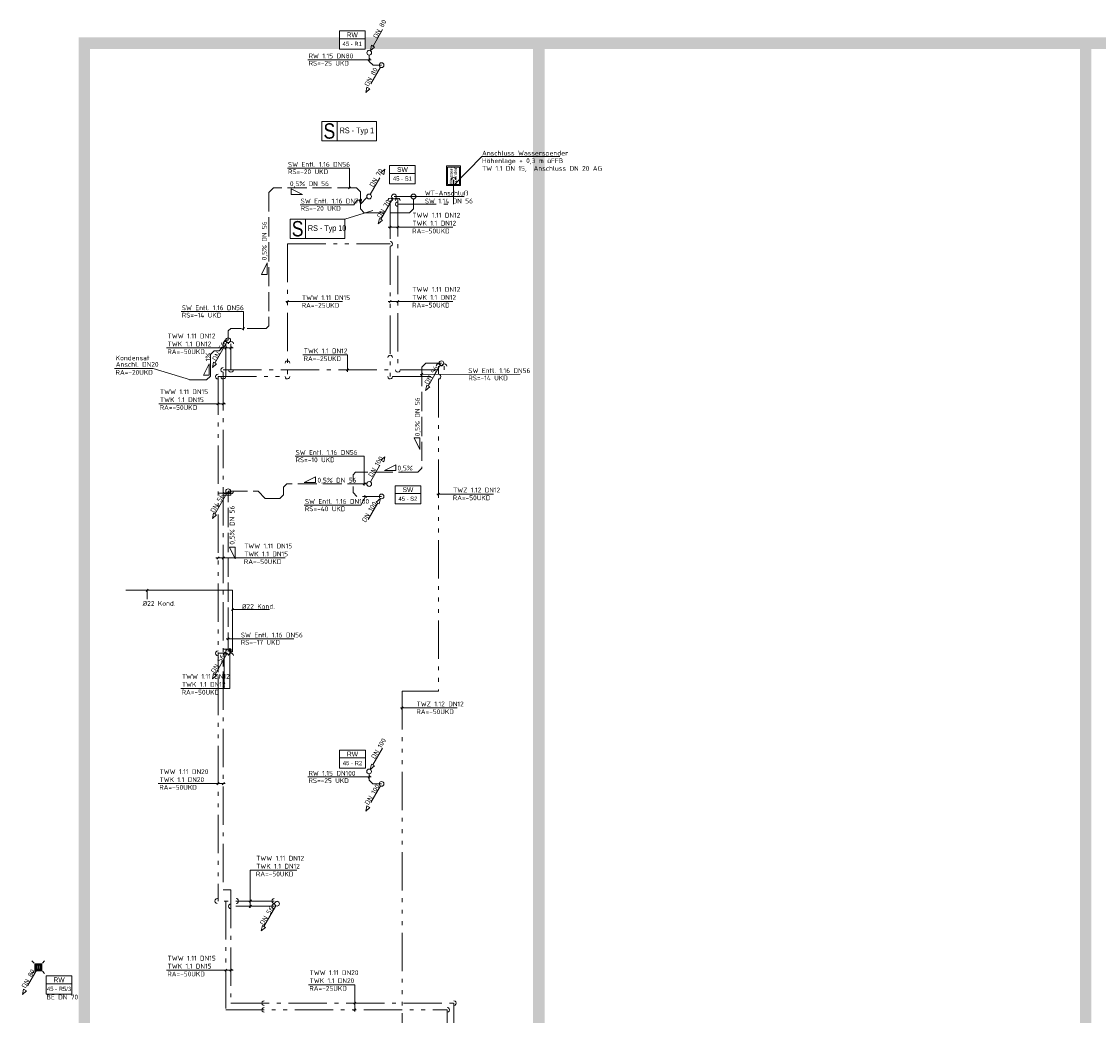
# Model space of a CAD drawing. Header units: metres. Extents: x -5 to 278, y -19 to 180.
# Tile 2 of 59: x 21 to 49, y 31 to 57. Entities that reach past the tile are written whole.
import ezdxf
from ezdxf.enums import TextEntityAlignment as Align

# ---------------------------------------------------------------- set-up
doc = ezdxf.new("R2010")
doc.units = ezdxf.units.M
doc.header["$LTSCALE"] = 0.1
for name, pattern in [('_PGMM_Ge_2Pkt', [16, 10, -2, 0, -2, 0, -2]), ('_PGMM_Ge_3Pkt', [18, 10, -2, 0, -2, 0, -2, 0, -2]), ('_PGMM_Ge_Ku', [6.5, 5, -1.5]), ('_PGMM_Ge_Pkt', [14, 10, -2, 0, -2])]:
    doc.linetypes.add(name, pattern=pattern)
doc.layers.get('0').update_dxf_attribs({"linetype": 'CONTINUOUS', "lineweight": 20})
for name, color, linetype, lineweight in [('A_TWW Bereiter_6', 4, 'CONTINUOUS', 20), ('S_Ablauf', 250, 'CONTINUOUS', 20), ('S_Fallstrangentlüftung', 24, '_PGMM_Ge_Ku', 20), ('S_Fallstrangentlüftung TXT', 24, 'CONTINUOUS', 20), ('S_Kaltwasser', 90, '_PGMM_Ge_Pkt', 20), ('S_Kondensat', 23, 'CONTINUOUS', 20), ('S_Kondensat TXT', 23, 'CONTINUOUS', 20), ('S_Regenwasser', 162, '_PGMM_Ge_Ku', 20), ('S_Regenwasser TXT', 162, 'CONTINUOUS', 20), ('S_Schmutzwasser', 34, 'CONTINUOUS', 20), ('S_Schmutzwasser TXT', 34, 'CONTINUOUS', 20), ('S_Stempel Schott', 125, 'CONTINUOUS', 20), ('S_TXT Strang RW', 140, 'CONTINUOUS', 20), ('S_TXT Strang SW', 30, 'CONTINUOUS', 20), ('S_TXT_W+K+Z', 125, 'CONTINUOUS', 20), ('S_Warmwasser', 10, '_PGMM_Ge_2Pkt', 20), ('S_Wasserspender', 210, 'CONTINUOUS', 20), ('S_Zirkulation', 21, '_PGMM_Ge_3Pkt', 20)]:
    doc.layers.add(name, color=color, linetype=linetype, lineweight=lineweight)
doc.styles.add('ACS_ISOCT', font='ISOCT')
doc.styles.add('Arial', font='arial.ttf')
doc.styles.add('ARIAL_NARROW', font='ARIALN.TTF')
doc.styles.get("Standard").update_dxf_attribs({"font": 'isocp.shx', "height": 0.001})

# ---------------------------------------------------------------- blocks, each defined once
blk = doc.blocks.new('Wasserspender')
at = {"color": 0, "linetype": 'ByBlock'}
for points in [[(0, -0.36), (0.515, -0.36), (0.515, 0), (0, 0)], [(0.031, -0.022), (0.484, -0.022), (0.484, -0.338), (0.031, -0.338)]]:
    blk.add_lwpolyline(points, close=True, dxfattribs=at)
at = {"color": 0, "linetype": 'ByBlock', "insert": (0.038, -0.077), "char_height": 0.085, "attachment_point": 1, "rotation": 360, "line_spacing_factor": 0.78, "style": 'Arial'}
blk.add_mtext('Wasser-\\Pspender', dxfattribs=at)
blk = doc.blocks.new('Ablauf')
at = {"color": 0, "linetype": 'ByBlock'}
for p, q in [((-0.105, 0.105), (-0.165, 0.165)), ((-0.09, 0.09), (0.09, 0.09)), ((-0.09, -0.09), (-0.09, 0.09)), ((0.075, 0.075), (-0.075, 0.075)), ((-0.075, 0.075), (-0.075, -0.075)), ((-0.045, 0.075), (-0.045, -0.075)), ((-0.015, -0.075), (-0.015, 0.075)), ((0.015, 0.075), (0.015, -0.075)), ((0.045, -0.075), (0.045, 0.075)), ((0.075, -0.075), (0.075, 0.075)), ((0.09, 0.09), (0.09, -0.09)), ((0.105, 0.105), (0.165, 0.165)), ((-0.105, -0.105), (-0.165, -0.165)), ((0.09, -0.09), (-0.09, -0.09)), ((-0.075, -0.075), (0.075, -0.075)), ((0.105, -0.105), (0.165, -0.165))]:
    blk.add_line(p, q, dxfattribs=at)
blk = doc.blocks.new('*U29')
at = {"color": 0, "linetype": 'ByBlock'}
blk.add_wipeout([(0, 0), (0.671, 0), (0.671, -0.473), (0, -0.473)], dxfattribs=at)
blk.add_lwpolyline([(0, 0), (0.671, 0), (0.671, -0.473), (0, -0.473)], close=True, dxfattribs=at)
blk.add_lwpolyline([(0, -0.203), (0.671, -0.203)], dxfattribs=at)
blk.add_lwpolyline([(0, -0.203), (0.671, -0.203)], dxfattribs=at)
at = {"color": 0, "linetype": 'ByBlock', "insert": (0.336, -0.102), "char_height": 0.125, "width": 0.20598, "attachment_point": 5, "style": 'ACS_ISOCT'}
blk.add_mtext('{\\fArial|b0|i0|c0|p34;SW}', dxfattribs=at)
at = {"color": 0, "linetype": 'ByBlock', "style": 'Arial'}
blk.add_attdef('STRANG_NR.', text='', height=0.11, dxfattribs=at).set_placement((0.336, -0.338), align=Align.MIDDLE_CENTER)
blk = doc.blocks.new('*U27')
at = {"color": 0, "linetype": 'ByBlock'}
blk.add_wipeout([(0, 0), (0.671, 0), (0.671, -0.473), (0, -0.473)], dxfattribs=at)
blk.add_lwpolyline([(0, 0), (0.671, 0), (0.671, -0.473), (0, -0.473)], close=True, dxfattribs=at)
blk.add_lwpolyline([(0, -0.203), (0.671, -0.203)], dxfattribs=at)
blk.add_lwpolyline([(0, -0.203), (0.671, -0.203)], dxfattribs=at)
at = {"color": 0, "linetype": 'ByBlock', "insert": (0.336, -0.102), "char_height": 0.125, "width": 0.20598, "attachment_point": 5, "style": 'ACS_ISOCT'}
blk.add_mtext('{\\fArial|b0|i0|c0|p34;RW}', dxfattribs=at)
at = {"color": 0, "linetype": 'ByBlock', "style": 'Arial'}
blk.add_attdef('STRANG_NR.', text='', height=0.11, dxfattribs=at).set_placement((0.336, -0.338), align=Align.MIDDLE_CENTER)

msp = doc.modelspace()

# ---------------------------------------------------------------- linework, layer by layer
at = {"layer": 'A_TWW Bereiter_6', "const_width": 0.3}
for points in [[(22.25, 56.501), (131.6, 56.501), (131.6, 7.151), (22.25, 7.151)], [(48.36, 15.391), (34.1, 15.391), (34.1, 56.501), (48.36, 56.501)]]:
    msp.add_lwpolyline(points, close=True, dxfattribs=at)
at = {"layer": 'S_Fallstrangentlüftung'}
for p, q in [((29.706, 52.554), (30.019, 53.095)), ((29.98, 53.118), (30.086, 53.212)), ((30.058, 53.073), (29.98, 53.118)), ((30.086, 53.212), (30.058, 53.073)), ((27.18, 52.722), (27.064, 52.606)), ((27.064, 52.606), (27.064, 49.126)), ((29.348, 52.722), (27.18, 52.722)), ((29.448, 52.622), (29.348, 52.722)), ((29.448, 52.622), (29.448, 52.177)), ((29.448, 52.3), (29.617, 52.469)), ((30.832, 52.438), (30.832, 52.177)), ((29.548, 52.077), (29.448, 52.177)), ((30.732, 52.077), (29.548, 52.077)), ((30.732, 52.077), (30.832, 52.177)), ((26.067, 49.058), (26, 48.991)), ((26, 48.991), (26, 48.751)), ((26.995, 49.057), (26.067, 49.058)), ((27.064, 49.126), (26.995, 49.057)), ((31.15, 48.151), (31.05, 48.051)), ((31.05, 48.051), (31.05, 45.412)), ((31.56, 48.151), (31.15, 48.151)), ((29.709, 45.054), (30.021, 45.595)), ((29.982, 45.618), (30.088, 45.712)), ((30.06, 45.573), (29.982, 45.618)), ((30.088, 45.712), (30.06, 45.573)), ((29.319, 45.305), (29.256, 45.242)), ((29.256, 45.242), (29.256, 45.062)), ((30.942, 45.305), (29.319, 45.305)), ((31.05, 45.412), (30.942, 45.305)), ((27.528, 45), (27.445, 44.917)), ((29.615, 45), (27.528, 45)), ((29.256, 44.938), (29.256, 44.775)), ((26, 40.625), (26.001, 44.81)), ((26, 44.81), (26.78, 44.81)), ((26.964, 44.625), (26.78, 44.81)), ((27.445, 44.72), (27.35, 44.625)), ((27.445, 44.917), (27.445, 44.72)), ((29.356, 44.675), (29.256, 44.775)), ((30, 44.675), (29.356, 44.675)), ((27.35, 44.625), (26.964, 44.625)), ((29.901, 44.504), (29.589, 43.963)), ((29.862, 44.526), (29.969, 44.621)), ((29.94, 44.481), (29.862, 44.526)), ((29.969, 44.621), (29.94, 44.481))]:
    msp.add_line(p, q, dxfattribs=at)
at = {"layer": 'S_Fallstrangentlüftung', "linetype": 'Continuous'}
for centre in [(29.675, 52.5), (29.677, 45), (30, 44.675)]:
    msp.add_ellipse(centre, major_axis=(0, 0.0625), ratio=1, start_param=-1.570796, end_param=4.712389, dxfattribs=at)
at = {"layer": 'S_Fallstrangentlüftung TXT'}
for p, q in [((27.545, 53.238), (29.165, 53.238)), ((29.165, 53.238), (29.165, 52.72)), ((27.639, 52.548), (27.639, 52.698)), ((27.639, 52.698), (27.939, 52.548)), ((27.639, 52.548), (27.939, 52.548)), ((29.138, 52.695), (29.192, 52.75)), ((27.876, 52.283), (29.283, 52.283)), ((29.281, 52.283), (29.364, 52.407)), ((29.364, 52.407), (29.487, 52.407)), ((29.423, 52.377), (29.477, 52.432)), ((26.87, 50.465), (27.02, 50.765)), ((27.02, 50.465), (27.02, 50.765)), ((27.02, 50.465), (26.87, 50.465)), ((24.777, 49.497), (26.397, 49.497)), ((26.397, 49.497), (26.397, 49.011)), ((26.369, 49.031), (26.424, 49.085)), ((31.003, 47.859), (33.616, 47.862)), ((31.023, 47.832), (31.077, 47.886)), ((30.997, 46.199), (30.847, 46.199)), ((30.847, 46.199), (30.997, 45.899)), ((30.997, 46.199), (30.997, 45.899)), ((27.743, 45.724), (29.55, 45.724)), ((29.55, 45.724), (29.55, 44.957)), ((30.372, 45.501), (30.072, 45.351)), ((30.372, 45.351), (30.372, 45.501)), ((30.372, 45.351), (30.072, 45.351)), ((28.278, 45.19), (27.978, 45.04)), ((28.278, 45.04), (27.978, 45.04)), ((28.278, 45.04), (28.278, 45.19)), ((29.522, 44.974), (29.577, 45.028)), ((29.463, 44.445), (29.582, 44.675)), ((29.609, 44.648), (29.554, 44.702)), ((27.986, 44.445), (29.463, 44.445)), ((26.181, 43.348), (26.031, 43.348)), ((26.031, 43.348), (26.181, 43.048)), ((26.181, 43.348), (26.181, 43.048)), ((25.95, 40.962), (27.713, 40.962)), ((25.973, 40.935), (26.028, 40.989))]:
    msp.add_line(p, q, dxfattribs=at)
at = {"layer": 'S_Kaltwasser'}
for p, q in [((31.875, 52.932), (31.875, 52.3)), ((30.425, 52.454), (30.425, 47.976)), ((30.425, 52.3), (31.875, 52.3)), ((26.073, 48.656), (26.073, 47.975)), ((31.635, 48.072), (31.635, 47.976)), ((25.873, 47.976), (30.363, 47.976)), ((25.873, 47.913), (25.873, 40.234)), ((30.488, 47.976), (31.635, 47.976)), ((26.066, 44.71), (25.873, 44.71)), ((26.066, 44.81), (26.066, 44.71)), ((26.076, 40.686), (25.873, 40.686)), ((26.076, 40.586), (26.076, 40.686)), ((25.773, 40.172), (25.773, 40.171)), ((25.873, 40.109), (25.873, 34.409)), ((26.073, 34.409), (25.873, 34.409)), ((26.073, 34.409), (26.073, 31.455)), ((27.197, 33.982), (26.073, 33.982)), ((26.073, 31.455), (31.885, 31.455)), ((31.885, 31.455), (31.885, 24.552))]:
    msp.add_line(p, q, dxfattribs=at)
at = {"layer": 'S_Kaltwasser', "linetype": 'Continuous'}
for centre, major_axis in [((31.875, 52.932), (0, 0.0625)), ((30.425, 52.3), (-0.0625, 0)), ((30.425, 52.392), (0, 0.0625)), ((26.073, 48.656), (0, 0.0625)), ((25.873, 47.976), (-0.0625, 0)), ((31.635, 48.072), (0, 0.0625)), ((25.873, 47.801), (0, -0.0625)), ((26.072, 47.975), (0, -0.0625)), ((30.425, 47.976), (0, -0.0625)), ((26.074, 40.524), (0, 0.0625)), ((31.884, 31.456), (0.0625, 0))]:
    msp.add_ellipse(centre, major_axis=major_axis, ratio=1, start_param=4.708766, end_param=7.866194, dxfattribs=at)
at = {"layer": 'S_Kaltwasser', "linetype": 'Continuous', "extrusion": (0, 0, -1)}
for centre, major_axis, start_param, end_param in [((26.073, 44.809), (-0.0442, 0.0442), 2.352572, 5.509999), ((26.073, 33.982), (-0.0625, 0), 4.708766, 7.866194), ((27.203, 33.982), (-0.0442, 0.0442), 3.923368, 7.080795), ((26.94, 31.455), (0.0442, 0.0442), 2.352572, 5.509999)]:
    msp.add_ellipse(centre, major_axis=major_axis, ratio=1, start_param=start_param, end_param=end_param, dxfattribs=at)
at = {"layer": 'S_Kondensat'}
for p, q in [((25.92, 48.751), (25.868, 48.675)), ((25.868, 48.575), (25.868, 48.675)), ((26, 48.751), (25.92, 48.751)), ((25.536, 48.375), (25.636, 48.475)), ((25.536, 47.815), (25.536, 48.375)), ((25.636, 48.475), (25.768, 48.475)), ((25.768, 48.475), (25.868, 48.575)), ((25.436, 47.715), (25.536, 47.815)), ((24.995, 47.715), (25.436, 47.715)), ((26.114, 42.226), (23.333, 42.226)), ((26.114, 40.623), (26.114, 42.226)), ((26.114, 40.623), (26.062, 40.623))]:
    msp.add_line(p, q, dxfattribs=at)
at = {"layer": 'S_Kondensat TXT'}
for p, q in [((25.356, 47.834), (25.506, 48.134)), ((25.506, 47.834), (25.506, 48.134)), ((23.036, 48.01), (24.045, 48.01)), ((24.045, 48.01), (25.019, 47.715)), ((25.506, 47.834), (25.356, 47.834)), ((23.861, 42.197), (23.916, 42.252)), ((23.888, 42.226), (23.888, 41.996)), ((26.085, 41.699), (26.14, 41.753)), ((26.114, 41.728), (27.077, 41.728))]:
    msp.add_line(p, q, dxfattribs=at)
at = {"layer": 'S_Regenwasser'}
for p, q in [((29.778, 56.421), (30.09, 56.962)), ((29.71, 56.304), (29.739, 56.444)), ((29.739, 56.444), (29.817, 56.399)), ((29.679, 56.187), (29.679, 56.025)), ((29.817, 56.399), (29.71, 56.304)), ((29.779, 55.925), (29.679, 56.025)), ((30, 55.925), (29.779, 55.925)), ((29.969, 55.871), (29.656, 55.33)), ((29.589, 55.213), (29.617, 55.352)), ((29.617, 55.352), (29.695, 55.307)), ((29.695, 55.307), (29.589, 55.213)), ((29.774, 37.671), (30.086, 38.212)), ((29.706, 37.554), (29.735, 37.694)), ((29.813, 37.649), (29.706, 37.554)), ((29.735, 37.694), (29.813, 37.649)), ((29.675, 37.437), (29.675, 37.275)), ((29.969, 37.121), (29.656, 36.58)), ((29.675, 37.275), (29.775, 37.175)), ((30, 37.175), (29.775, 37.175)), ((29.589, 36.463), (29.617, 36.602)), ((29.695, 36.557), (29.589, 36.463)), ((29.617, 36.602), (29.695, 36.557)), ((21.019, 32.34), (20.706, 31.798)), ((20.639, 31.682), (20.667, 31.821)), ((20.745, 31.776), (20.639, 31.682)), ((20.667, 31.821), (20.745, 31.776))]:
    msp.add_line(p, q, dxfattribs=at)
at = {"layer": 'S_Regenwasser', "linetype": 'Continuous'}
for centre in [(29.679, 56.25), (30, 55.925), (29.675, 37.5), (30, 37.175), (21.05, 32.394)]:
    msp.add_ellipse(centre, major_axis=(0, 0.0625), ratio=1, start_param=-1.570796, end_param=4.712389, dxfattribs=at)
at = {"layer": 'S_Regenwasser TXT'}
for p, q in [((28.078, 56.068), (29.73, 56.068)), ((29.651, 56.041), (29.706, 56.096)), ((28.075, 37.356), (29.727, 37.356)), ((29.648, 37.329), (29.702, 37.383))]:
    msp.add_line(p, q, dxfattribs=at)
at = {"layer": 'S_Schmutzwasser'}
for p, q in [((30.295, 52.445), (29.982, 51.904)), ((30.386, 52.5), (30.77, 52.5)), ((29.943, 51.927), (29.915, 51.787)), ((29.915, 51.787), (30.021, 51.882)), ((30.021, 51.882), (29.943, 51.927)), ((25.969, 48.696), (25.656, 48.155)), ((25.589, 48.038), (25.617, 48.177)), ((25.695, 48.132), (25.589, 48.038)), ((25.617, 48.177), (25.695, 48.132)), ((31.529, 48.096), (31.216, 47.555)), ((31.149, 47.438), (31.177, 47.577)), ((31.255, 47.532), (31.149, 47.438)), ((31.177, 47.577), (31.255, 47.532)), ((25.969, 44.756), (25.656, 44.215)), ((25.589, 44.098), (25.617, 44.237)), ((25.695, 44.192), (25.589, 44.098)), ((25.617, 44.237), (25.695, 44.192)), ((25.969, 40.571), (25.657, 40.03)), ((25.589, 39.913), (25.618, 40.052)), ((25.696, 40.007), (25.589, 39.913)), ((25.618, 40.052), (25.696, 40.007)), ((27.244, 33.996), (26.931, 33.455)), ((26.864, 33.338), (26.892, 33.477)), ((26.97, 33.432), (26.864, 33.338)), ((26.892, 33.477), (26.97, 33.432))]:
    msp.add_line(p, q, dxfattribs=at)
at = {"layer": 'S_Schmutzwasser', "linetype": 'Continuous'}
for centre in [(30.325, 52.5), (30.832, 52.5), (26, 48.75), (31.56, 48.15), (26, 44.81), (26, 40.625), (27.275, 34.05)]:
    msp.add_ellipse(centre, major_axis=(0, 0.0625), ratio=1, start_param=-1.570796, end_param=4.712389, dxfattribs=at)
at = {"layer": 'S_Schmutzwasser TXT'}
for q in [(30.325, 52.5), (32.15, 52.501)]:
    msp.add_line((31.048, 52.501), q, dxfattribs=at)
at = {"layer": 'S_Stempel Schott'}
for p, q in [((28.845, 54.454), (28.845, 53.954)), ((29.775, 52.13), (29.044, 51.906)), ((28.017, 51.906), (28.017, 51.406))]:
    msp.add_line(p, q, dxfattribs=at)
for points in [[(28.445, 54.454), (29.864, 54.454), (29.864, 53.954), (28.445, 53.954)], [(27.617, 51.906), (29.044, 51.906), (29.044, 51.406), (27.617, 51.406)]]:
    msp.add_lwpolyline(points, close=True, dxfattribs=at)
at = {"layer": 'S_TXT_W+K+Z'}
for p, q in [((32.615, 53.539), (31.875, 52.782)), ((32.615, 53.539), (34.649, 53.539)), ((30.175, 51.697), (31.861, 51.697)), ((30.198, 51.67), (30.252, 51.724)), ((30.398, 51.669), (30.452, 51.723)), ((27.505, 49.756), (28.982, 49.756)), ((27.518, 49.728), (27.573, 49.782)), ((30.175, 49.762), (31.861, 49.762)), ((30.198, 49.735), (30.252, 49.789)), ((30.398, 49.734), (30.452, 49.788)), ((24.39, 48.547), (26.132, 48.547)), ((25.909, 48.519), (25.963, 48.574)), ((26.046, 48.519), (26.101, 48.574)), ((27.947, 48.366), (29.113, 48.366)), ((29.113, 48.366), (29.113, 47.925)), ((29.086, 47.949), (29.14, 48.003)), ((24.19, 47.092), (25.932, 47.092)), ((25.709, 47.064), (25.763, 47.119)), ((25.846, 47.064), (25.901, 47.119)), ((31.444, 44.736), (32.921, 44.736)), ((31.458, 44.708), (31.512, 44.762)), ((25.68, 43.07), (27.487, 43.07)), ((25.709, 43.042), (25.763, 43.097)), ((25.846, 43.042), (25.901, 43.097)), ((26.046, 39.665), (26.046, 40.72)), ((25.872, 40.554), (25.926, 40.609)), ((25.899, 40.582), (25.899, 39.665)), ((26.019, 40.642), (26.073, 40.697)), ((24.762, 39.665), (26.046, 39.665)), ((30.494, 39.156), (31.971, 39.156)), ((30.507, 39.129), (30.562, 39.183)), ((24.179, 37.182), (25.922, 37.182)), ((25.709, 37.154), (25.763, 37.209)), ((25.846, 37.154), (25.901, 37.209)), ((26.577, 34.923), (27.789, 34.923)), ((26.577, 33.942), (26.577, 34.923)), ((26.55, 34.092), (26.605, 34.147)), ((26.55, 33.955), (26.605, 34.01)), ((24.39, 32.314), (26.132, 32.314)), ((25.909, 32.287), (25.963, 32.341)), ((26.046, 32.287), (26.101, 32.341)), ((28.092, 31.937), (29.306, 31.937)), ((29.306, 31.937), (29.306, 31.242)), ((29.279, 31.427), (29.333, 31.482)), ((29.279, 31.252), (29.333, 31.307))]:
    msp.add_line(p, q, dxfattribs=at)
at = {"layer": 'S_Warmwasser'}
for p, q in [((30.225, 52.392), (30.225, 51.324)), ((27.545, 51.262), (30.225, 51.262)), ((27.545, 51.262), (27.545, 47.801)), ((30.225, 51.199), (30.225, 47.801)), ((25.936, 48.656), (25.936, 47.801)), ((31.485, 48.072), (31.485, 47.863)), ((25.736, 47.801), (25.736, 40.091)), ((25.736, 47.801), (27.483, 47.801)), ((30.287, 47.801), (31.485, 47.801)), ((25.937, 44.76), (25.736, 44.76)), ((25.937, 44.81), (25.937, 44.76)), ((25.937, 40.582), (25.736, 40.582)), ((25.937, 40.532), (25.937, 40.582)), ((25.736, 39.966), (25.736, 34.119)), ((27.2, 34.119), (25.718, 34.119)), ((25.936, 34.119), (25.936, 31.28)), ((25.936, 31.28), (31.71, 31.28)), ((31.71, 31.28), (31.71, 24.34))]:
    msp.add_line(p, q, dxfattribs=at)
at = {"layer": 'S_Warmwasser', "linetype": 'Continuous'}
for centre, major_axis in [((30.225, 52.392), (0, 0.0625)), ((30.225, 51.262), (0.0625, 0)), ((25.936, 48.656), (0, 0.0625)), ((31.485, 48.072), (0, 0.0625)), ((25.736, 47.801), (-0.0625, 0)), ((27.545, 47.801), (0, -0.0625)), ((30.225, 47.801), (0, -0.0625)), ((31.485, 47.801), (0.0625, 0)), ((25.736, 40.582), (-0.0625, 0)), ((25.937, 40.532), (0, 0.0625)), ((26.211, 34.119), (0.0625, 0)), ((31.712, 31.28), (0.0625, 0))]:
    msp.add_ellipse(centre, major_axis=major_axis, ratio=1, start_param=4.708766, end_param=7.866194, dxfattribs=at)
at = {"layer": 'S_Warmwasser', "linetype": 'Continuous', "extrusion": (0, 0, -1)}
for centre, major_axis, start_param, end_param in [((30.225, 48.297), (0, 0.0625), 4.708766, 7.866194), ((27.545, 48.151), (0, 0.0625), 4.708766, 7.866194), ((25.936, 44.809), (-0.0442, 0.0442), 2.352572, 5.509999), ((25.717, 34.119), (-0.0625, 0), 4.708766, 7.866194), ((27.203, 34.119), (-0.0442, 0.0442), 3.923368, 7.080795), ((26.94, 31.28), (0.0442, 0.0442), 2.352572, 5.509999)]:
    msp.add_ellipse(centre, major_axis=major_axis, ratio=1, start_param=start_param, end_param=end_param, dxfattribs=at)
at = {"layer": 'S_Zirkulation'}
for p, q in [((31.485, 47.738), (31.485, 39.593)), ((30.535, 39.593), (30.535, 13.323)), ((31.485, 39.593), (30.535, 39.593))]:
    msp.add_line(p, q, dxfattribs=at)

# ---------------------------------------------------------------- block references
at = {"layer": 'S_Ablauf'}
msp.add_blockref('Ablauf', (21.05, 32.393, 0.18), dxfattribs=at)
at = {"layer": 'S_Wasserspender', "rotation": 90}
msp.add_blockref('Wasserspender', (31.695, 52.784), dxfattribs=at)

# ---------------------------------------------------------------- texts
at = {"layer": 'S_Fallstrangentlüftung TXT'}
for s, p in [('SW Entl. 1.16 DN56', (27.56, 53.274)), ('RS=-20 UKD', (27.56, 53.082)), ('0,5%%% DN 56', (27.61, 52.77)), ('SW Entl. 1.16 DN70', (27.89, 52.318)), ('RS=-20 UKD', (27.89, 52.127)), ('SW Entl. 1.16 DN56', (24.791, 49.533)), ('RS=-14 UKD', (24.791, 49.341)), ('SW Entl. 1.16 DN56', (32.262, 47.894)), ('RS=-14 UKD', (32.262, 47.703))]:
    msp.add_text(s, height=0.125, dxfattribs=at).set_placement(p)
for s, rotation, p in [('DN 70', 59.2913, (29.782, 52.733)), ('0,5%%% DN 56', 90, (27.005, 50.834))]:
    msp.add_text(s, height=0.125, rotation=rotation, dxfattribs=at).set_placement(p)
at = {"layer": 'S_Fallstrangentlüftung TXT', "lineweight": 30}
for s, rotation, p in [('0,5%%% DN 56', 90, (30.996, 46.242)), ('DN 100', 59.2913, (29.75, 45.169)), ('0,5%%% DN 56', 90, (26.166, 43.417)), ('DN 100', 59.2913, (29.583, 43.986))]:
    msp.add_text(s, height=0.125, rotation=rotation, dxfattribs=at).set_placement(p)
for s, p in [('SW Entl. 1.16 DN56', (27.757, 45.759)), ('RS=-10 UKD', (27.757, 45.567)), ('0,5%%%', (30.415, 45.352)), ('0,5%%% DN 56', (28.328, 45.036)), ('SW Entl. 1.16 DN100', (28, 44.481)), ('RS=-40 UKD', (28, 44.289)), ('SW Entl. 1.16 DN56', (26.33, 40.997)), ('RS=-17 UKD', (26.33, 40.806))]:
    msp.add_text(s, height=0.125, dxfattribs=at).set_placement(p)
at = {"layer": 'S_Kondensat TXT', "lineweight": 30}
msp.add_text('1%%% ', height=0.125, rotation=90, dxfattribs=at).set_placement((25.536, 48.2))
for s, p in [('Kondensat', (23.068, 48.226)), ('Anschl. DN20', (23.068, 48.057)), ('RA=-20UKD', (23.063, 47.848)), ('%%C22 Kond.', (23.769, 41.82)), ('%%C22 Kond.', (26.361, 41.743))]:
    msp.add_text(s, height=0.125, dxfattribs=at).set_placement(p)
at = {"layer": 'S_Regenwasser TXT', "lineweight": 30}
for s, rotation, p in [('DN 80', 61.3658, (29.881, 56.609)), ('DN 80', 61.3658, (29.654, 55.359)), ('DN 100', 59.2913, (29.825, 37.814)), ('DN 100', 59.2913, (29.658, 36.615)), ('DN 80', 61.3658, (20.714, 31.835))]:
    msp.add_text(s, height=0.125, rotation=rotation, dxfattribs=at).set_placement(p)
for s, p in [('RW 1.15 DN80', (28.097, 56.104)), ('RS=-25 UKD', (28.097, 55.912)), ('RW 1.15 DN100', (28.094, 37.391)), ('RS=-25 UKD', (28.094, 37.2))]:
    msp.add_text(s, height=0.125, dxfattribs=at).set_placement(p)
at = {"layer": 'S_Schmutzwasser TXT'}
for s, p in [('DN 70', (29.977, 51.921)), ('DN 56', (25.682, 48.199)), ('DN 56', (31.215, 47.581)), ('DN 56', (25.635, 44.236)), ('DN 56', (25.648, 40.051)), ('DN 56', (26.924, 33.48))]:
    msp.add_text(s, height=0.125, rotation=59.2913, dxfattribs=at).set_placement(p)
at = {"layer": 'S_Schmutzwasser TXT', "insert": (31.127, 52.652), "char_height": 0.125, "width": 1.01387, "attachment_point": 1, "style": 'ACS_ISOCT'}
msp.add_mtext('WT-Anschluß \\PSW 1.14 DN 56', dxfattribs=at)
at = {"layer": 'S_Stempel Schott', "style": 'ARIAL_NARROW'}
for s, height, p in [('S', 0.4, (28.486, 54.008)), ('RS - Typ 1', 0.15, (28.907, 54.149)), ('S', 0.4, (27.658, 51.459)), ('RS - Typ 10', 0.15, (28.079, 51.6))]:
    msp.add_text(s, height=height, dxfattribs=at).set_placement(p)
at = {"layer": 'S_TXT_W+K+Z'}
for s, p in [('Anschluss Wasserspender ', (32.619, 53.569)), ('Höhenlage + 0,3 m üFFB', (32.619, 53.369)), ('TW 1.1 DN 15,  Anschluss DN 20 AG ', (32.619, 53.169)), ('RA=-50UKD', (24.414, 48.387)), ('RA=-50UKD', (24.214, 46.932)), ('RA=-50UKD', (31.857, 44.576)), ('RA=-50UKD', (26.409, 42.91)), ('RA=-50UKD', (24.786, 39.505)), ('RA=-50UKD', (30.907, 38.996)), ('RA=-50UKD', (24.204, 37.022)), ('RA=-50UKD', (26.724, 34.763)), ('RA=-50UKD', (24.414, 32.154)), ('RA=-25UKD', (28.116, 31.777))]:
    msp.add_text(s, height=0.125, dxfattribs=at).set_placement(p)
at = {"layer": 'S_TXT_W+K+Z', "lineweight": 30}
for s, p in [('RA=-50UKD', (30.797, 51.537)), ('RA=-25UKD', (27.917, 49.596)), ('RA=-50UKD', (30.797, 49.602)), ('RA=-25UKD', (27.965, 48.206))]:
    msp.add_text(s, height=0.125, dxfattribs=at).set_placement(p)
at = {"layer": 'S_TXT_W+K+Z', "lineweight": 30, "char_height": 0.125, "width": 13.51068, "attachment_point": 1}
for s, insert in [('TWW 1.11 DN12\\PTWK 1.1 DN12', (30.804, 52.074)), ('TWW 1.11 DN12\\PTWK 1.1 DN12', (30.804, 50.139)), ('TWW 1.11 DN15', (27.924, 49.924)), ('TWK 1.1 DN12', (27.971, 48.534))]:
    msp.add_mtext(s, dxfattribs=dict(at, insert=insert))
at = {"layer": 'S_TXT_W+K+Z', "char_height": 0.125, "width": 13.51068, "attachment_point": 1}
for s, insert in [('TWW 1.11 DN12\\PTWK 1.1 DN12', (24.421, 48.923)), ('TWW 1.11 DN15\\PTWK 1.1 DN15', (24.221, 47.468)), ('TWZ 1.12 DN12', (31.864, 44.904)), ('TWW 1.11 DN15\\PTWK 1.1 DN15', (26.416, 43.446)), ('TWW 1.11 DN12\\PTWK 1.1 DN12', (24.793, 40.041)), ('TWZ 1.12 DN12', (30.913, 39.324)), ('TWW 1.11 DN20\\PTWK 1.1 DN20', (24.21, 37.558)), ('TWW 1.11 DN12\\PTWK 1.1 DN12', (26.73, 35.299)), ('TWW 1.11 DN15\\PTWK 1.1 DN15', (24.421, 32.691)), ('TWW 1.11 DN20\\PTWK 1.1 DN20', (28.123, 32.314))]:
    msp.add_mtext(s, dxfattribs=dict(at, insert=insert))

# ---------------------------------------------------------------- next in the draw order: block references
at = {"layer": 'S_TXT Strang RW', "lineweight": -3}
for p, values in [((28.899, 56.818), {'STRANG_NR.': '45 - R1'}), ((28.906, 38.057), {'STRANG_NR.': '45 - R2'}), ((21.255, 32.166), {'STRANG_NR.': '45 - R5/3'})]:
    msp.add_blockref('*U27', p, dxfattribs=at).add_auto_attribs(values)
at = {"layer": 'S_TXT Strang SW', "lineweight": -3}
for p, values in [((30.208, 53.304), {'STRANG_NR.': '45 - S1'}), ((30.351, 44.953), {'STRANG_NR.': '45 - S2'})]:
    msp.add_blockref('*U29', p, dxfattribs=at).add_auto_attribs(values)

# ---------------------------------------------------------------- next in the draw order: texts
at = {"layer": 'S_TXT Strang RW', "lineweight": -3}
msp.add_text('BE DN 70', height=0.125, dxfattribs=at).set_placement((21.262, 31.551))

doc.saveas('drawing.dxf')
